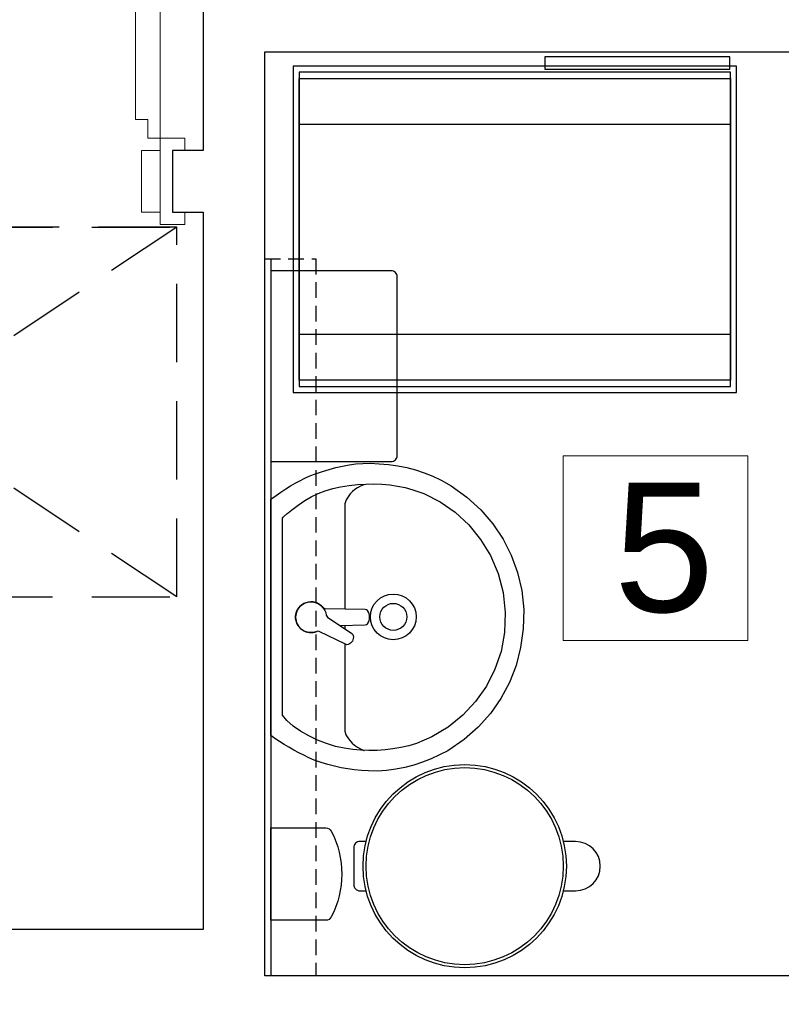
# Model space of a CAD drawing. Header units: centimetres. Extents: x 4120 to 19220, y -7417 to 180.
# Tile 105 of 223: x 12106 to 12229, y -4673 to -4514. Entities that reach past the tile are written whole.
import ezdxf

# ---------------------------------------------------------------- set-up
doc = ezdxf.new("R2010")
doc.units = ezdxf.units.CM
doc.linetypes.add('DASHED', pattern=[19.05, 12.7, -6.35])
doc.layers.add('A_Drzwi', color=30, linetype='Continuous', lineweight=20)
for name, color, linetype in [('A_opisy', 7, 'Continuous'), ('A_Wyposażenie', 8, 'Continuous'), ('A_Ściany', 2, 'Continuous')]:
    doc.layers.add(name, color=color, linetype=linetype)
doc.styles.add('Arial', font='arial.ttf', dxfattribs={"height": 25})
doc.styles.add('JACEK_07', font='SIMPLEX.SHX', dxfattribs={"width": 0.7})

# ---------------------------------------------------------------- blocks, each defined once
blk = doc.blocks.new('*U2002')
blk.add_lwpolyline([(86, 7), (86, 10), (84, 10), (84, 90), (86, 90), (86, 93), (88, 93), (88, 7)], close=True)
at = {"color": 7}
blk.add_lwpolyline([(45, 25), (45, -25)], dxfattribs=at)
for points in [[(-2, -5), (0, -5), (0, 5), (-2, 5), (-2, 7), (2, 7), (2, 5), (2, -7), (-2, -7), (-2, -5)], [(92, -5), (90, -5), (90, 5), (92, 5), (92, 7), (88, 7), (88, 5), (88, -7), (92, -7), (92, -5)], [(2, 5), (5, 5), (5, -5), (2, -5)], [(88, 5), (85, 5), (85, -5), (88, -5)]]:
    blk.add_lwpolyline(points)
at = {"linetype": 'DASHED'}
blk.add_arc((88, 7), 86, 90, 180, dxfattribs=at)
at = {"color": 7, "insert": (45, 0), "char_height": 10, "width": 10, "attachment_point": 5, "rotation": 90, "style": 'JACEK_07'}
blk.add_mtext('\\pxqc;80\\P200', dxfattribs=at)
blk = doc.blocks.new('wyposażenie blok')
at = {"layer": 'A_Wyposażenie', "color": 8}
for points in [[(873.45, -571.28), (903.45, -571.28), (903.45, -569.28), (873.45, -569.28)], [(904.58, -623.8), (904.58, -570.8), (832.58, -570.8), (832.58, -623.8)], [(903.58, -622.8), (903.58, -571.8), (833.58, -571.8), (833.58, -622.8)], [(829, -641.12), (829.83, -640.52), (830.62, -639.97), (831.4, -639.45), (832.16, -638.97), (832.92, -638.52), (833.69, -638.11), (834.48, -637.72), (835.29, -637.35), (836.24, -636.99), (837.35, -636.61), (838.43, -636.28), (839.51, -635.98), (840.59, -635.74), (841.68, -635.54), (842.79, -635.4), (843.92, -635.32), (845.08, -635.29), (846.56, -635.35), (848.08, -635.49), (849.57, -635.7), (851.04, -635.99), (852.48, -636.37), (853.89, -636.83), (855.28, -637.38), (856.65, -638.02), (858.26, -638.95), (860.79, -640.8), (863.04, -642.87), (865, -645.14), (866.66, -647.59), (868, -650.22), (869.01, -653.01), (869.69, -655.95), (870.02, -659.02), (869.95, -662.18), (869.52, -665.22), (868.78, -668.13), (867.71, -670.89), (866.33, -673.48), (864.63, -675.9), (862.63, -678.13), (860.33, -680.15), (857.72, -681.95), (856.36, -682.64), (854.98, -683.26), (853.58, -683.8), (852.17, -684.27), (850.73, -684.65), (849.26, -684.94), (847.77, -685.14), (846.25, -685.25), (844.84, -685.24), (843.69, -685.17), (842.56, -685.06), (841.46, -684.9), (840.37, -684.71), (839.29, -684.47), (838.21, -684.19), (837.13, -683.86), (836.02, -683.49), (835.13, -683.09), (834.31, -682.69), (833.5, -682.27), (832.71, -681.84), (831.92, -681.4), (831.15, -680.94), (830.38, -680.46), (829.61, -679.96), (829, -679.48)], [(830.88, -644.19), (830.99, -644.05), (831.1, -643.93), (831.19, -643.82), (831.29, -643.73), (831.4, -643.64), (831.51, -643.55), (831.63, -643.45), (831.77, -643.35), (832.34, -642.88), (833.4, -642.06), (834.47, -641.34), (835.55, -640.73), (836.66, -640.2), (837.81, -639.76), (839.02, -639.4), (840.3, -639.11), (841.67, -638.89), (843.06, -638.75), (844.41, -638.67), (845.72, -638.65), (847, -638.69), (848.27, -638.81), (849.53, -638.99), (850.79, -639.24), (852.05, -639.58), (853.82, -640.2), (856.46, -641.53), (858.9, -643.23), (861.11, -645.28), (863.03, -647.64), (864.63, -650.27), (865.85, -653.16), (866.67, -656.25), (867.02, -659.53), (866.91, -662.75), (866.35, -665.82), (865.35, -668.73), (863.96, -671.46), (862.2, -673.96), (860.12, -676.19), (857.75, -678.12), (855.11, -679.72), (852.63, -680.8), (851.36, -681.15), (850.09, -681.44), (848.8, -681.66), (847.51, -681.82), (846.21, -681.92), (844.91, -681.94), (843.59, -681.88), (842.27, -681.75), (840.9, -681.56), (839.46, -681.24), (837.99, -680.79), (836.53, -680.22), (835.12, -679.55), (833.8, -678.78), (832.62, -677.94), (831.6, -677.03), (830.88, -676.17)]]:
    blk.add_lwpolyline(points, close=True, dxfattribs=at)
for points in [[(833.58, -621.8), (833.58, -572.8), (903.58, -572.8), (903.58, -621.8), (833.58, -621.8), (833.58, -614.3), (903.58, -614.3), (903.58, -580.3), (833.58, -580.3)], [(828, -718.5), (828, -602.1), (829, -602.1), (829, -718.5), (828, -718.5)], [(844.08, -638.76), (843.53, -639.01), (843.05, -639.27), (842.62, -639.56), (842.23, -639.89), (841.87, -640.27), (841.53, -640.72), (841.22, -641.24), (841.01, -641.85), (841.01, -658.97)], [(841.01, -661.58), (841.01, -662.12)], [(841.01, -664.7), (841.01, -678.78), (841.17, -679.36), (841.46, -679.86), (841.79, -680.3), (842.16, -680.7), (842.57, -681.05), (843.03, -681.36), (843.53, -681.64), (844.08, -681.9), (844.1, -681.9)]]:
    blk.add_lwpolyline(points, dxfattribs=at)
at = {"layer": 'A_Wyposażenie', "color": 8, "linetype": 'DASHED'}
blk.add_lwpolyline([(813.7, -656.96), (813.7, -596.96), (723.7, -596.96), (723.7, -656.96), (813.7, -656.96), (723.7, -596.96), (813.7, -596.96), (723.7, -656.96)], dxfattribs=at)
at = {"layer": 'A_Wyposażenie', "color": 8, "linetype": 'DASHED', "ltscale": 0.2}
blk.add_lwpolyline([(828, -718.5), (828, -602.1), (836.3, -602.1), (836.3, -718.5)], close=True, dxfattribs=at)
at = {"layer": 'A_Wyposażenie', "color": 8}
for points in [[(829, -635.02), (848.5, -635.02, 0.414214), (849.5, -634.02), (849.5, -605.02, 0.414214), (848.5, -604.02), (829, -604.02), (829, -635.02)], [(840.21, -661.6), (844.31, -661.53, 0.213422), (844.68, -661.36, 0.29382), (844.68, -659.19, 0.213422), (844.31, -659.03), (837.82, -658.92, -0.213738), (837.46, -658.73, 0.711338), (833, -660.28, 0.530047), (836.42, -662.6)], [(829, -694.47), (837.91, -694.47, -0.279531), (838.79, -695.01, -0.244981), (838.79, -708.93, -0.279531), (837.91, -709.47), (829, -709.47), (829, -694.47)], [(844.43, -696.69), (843.43, -696.69, 0.414214), (842.43, -697.69), (842.43, -703.69, 0.414214), (843.43, -704.69), (844.43, -704.69)], [(876.45, -704.69), (878.45, -704.69, 1), (878.45, -696.69), (876.45, -696.69)]]:
    blk.add_lwpolyline(points, format="xyb", dxfattribs=at)
at = {"layer": 'A_Wyposażenie', "color": 8, "lineweight": 5}
for points in [[(841.01, -641.64), (841.03, -641.64)], [(841.03, -641.64), (841.01, -641.64)]]:
    blk.add_lwpolyline(points, dxfattribs=at)
at = {"layer": 'A_Wyposażenie', "color": 8}
blk.add_lwpolyline([(838.19, -660.26), (842.11, -662.94, -0.213422), (842.35, -663.27, -0.381966), (841.52, -664.71, -0.213422), (841.11, -664.67), (836.83, -662.62, 0.213738), (836.42, -662.6, -0.711338), (833.33, -659.03, -0.711338), (837.97, -659.92, 0.213738)], format="xyb", close=True, dxfattribs=at)
for centre, radius in [((848.85, -660.22), 3.71), ((848.85, -660.22), 2.19), ((860.44, -700.69), 16.5), ((860.44, -700.69), 16)]:
    blk.add_circle(centre, radius, dxfattribs=at)

msp = doc.modelspace()

# ---------------------------------------------------------------- linework, layer by layer
at = {"layer": 'A_Ściany', "color": 7}
for points in [[(11975.08, -3950.23), (12274.58, -3950.23), (12274.58, -4203.73), (12135.58, -4203.73), (12135.58, -4353.73), (12125.58, -4353.73), (12125.58, -4363.73), (12135.58, -4363.73), (12135.58, -4534.73), (12130.58, -4534.73), (12130.58, -4544.73), (12135.58, -4544.73), (12135.58, -4661.23), (12035.58, -4661.23)], [(12339.58, -4681.23), (12339.58, -4668.73), (12331.58, -4668.73), (12331.58, -4623.73), (12321.58, -4623.73), (12321.58, -4668.73), (12145.58, -4668.73), (12145.58, -4518.73), (12321.58, -4518.73), (12321.58, -4523.73), (12331.58, -4523.73), (12331.58, -4508.73), (12284.58, -4508.73), (12284.58, -4473.73), (12274.58, -4473.73), (12274.58, -4508.73), (12145.58, -4508.73), (12145.58, -4333.73)]]:
    msp.add_lwpolyline(points, dxfattribs=at)

# ---------------------------------------------------------------- block references
at = {"layer": 'A_Drzwi'}
msp.add_blockref('*U2002', (12040.58, -4539.73), dxfattribs=at)

# ---------------------------------------------------------------- next in the draw order: block references
at = {"layer": 'A_Wyposażenie'}
msp.add_blockref('wyposażenie blok', (11317.58, -3950.23), dxfattribs=at)

# ---------------------------------------------------------------- next in the draw order: linework, layer by layer
at = {"layer": 'A_opisy', "lineweight": 18}
msp.add_lwpolyline([(12193.99, -4584.3), (12223.99, -4584.3), (12223.99, -4614.3), (12193.99, -4614.3), (12193.99, -4584.3)], dxfattribs=at)

# ---------------------------------------------------------------- next in the draw order: texts
at = {"layer": 'A_opisy', "lineweight": 18, "insert": (12202.21, -4588.64), "char_height": 21, "width": 593.4214, "attachment_point": 1, "style": 'Arial'}
msp.add_mtext('5', dxfattribs=at)

doc.saveas('drawing.dxf')
